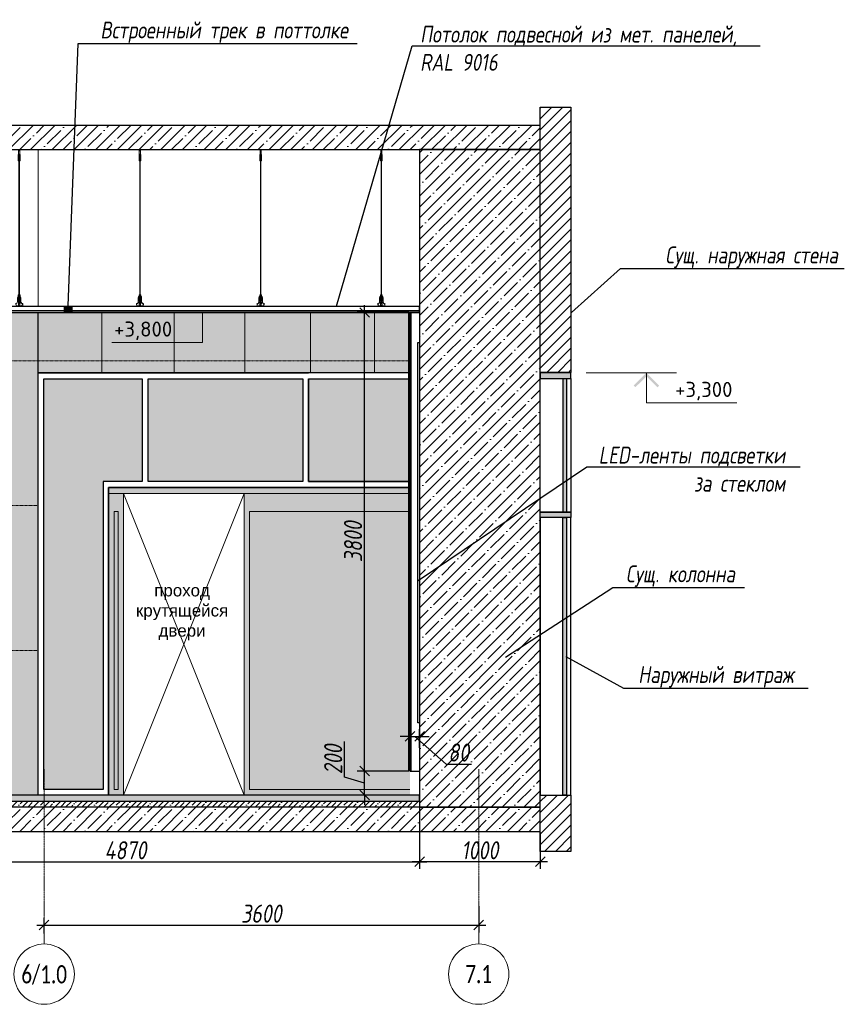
# Model space of a CAD drawing. Header units: millimetres. Extents: x -57162 to 485422, y -209335 to -9481.
# Tile 27 of 256: x 4474 to 11305, y -117989 to -109829. Entities that reach past the tile are written whole.
import ezdxf
from ezdxf import colors
from ezdxf.entities.mleader import LeaderData, LeaderLine
from ezdxf.enums import TextEntityAlignment as Align
from ezdxf.math import Vec2, Vec3

# ---------------------------------------------------------------- set-up
doc = ezdxf.new("R2010")
doc.units = ezdxf.units.MM
doc.linetypes.add('-D1d1-15x02', pattern=[19, 15, -2, 0, -2])
doc.linetypes.add('DASHDOT', pattern=[25.4, 12.7, -6.35, 0, -6.35])
doc.layers.get('Defpoints').update_dxf_attribs({"color": 31})
for name, color, linetype, lineweight in [('3_RC_Ceiling', 253, 'Continuous', 5), ('A-DETL-GENF', 7, 'Continuous', 5), ('dim_meb', 252, 'Continuous', 5), ('dim_obm', 94, 'Continuous', 9), ('dim_pot', 128, 'Continuous', 9), ('Оси', 7, 'Continuous', 5)]:
    doc.layers.add(name, color=color, linetype=linetype, lineweight=lineweight)
doc.layers.add('A-GLAS', color=7, linetype='Continuous')
for name, color, linetype, lineweight, true_color in [('dim_per', 7, 'Continuous', 9, 0x1c3800), ('dim_razv', 7, 'DASHDOT', 9, 0x183018), ('wall_new', 7, 'Continuous', 30, 0x003d7a)]:
    doc.layers.add(name, color=color, linetype=linetype, lineweight=lineweight, true_color=true_color)
doc.styles.add('Calibri Light', font='Calibri light.ttf', dxfattribs={"width": 0.75, "height": 250})
doc.styles.add('fl_iso paper', font='isocpeur.ttf', dxfattribs={"width": 0.8, "oblique": 10})
doc.styles.add('GODT type AU', font='isocpeur.ttf')
doc.styles.get("Standard").update_dxf_attribs({"font": 'arial.ttf'})
doc.styles.add('ГОСТ', font='isocpeur.ttf')
doc.dimstyles.new('In tre 1_50', dxfattribs={"dimtxt": 150, "dimasz": 80, "dimexe": 60, "dimexo": 10, "dimgap": 20, "dimtad": 1, "dimdec": 0, "dimrnd": 5, "dimzin": 0, "dimdsep": 46, "dimtxsty": 'fl_iso paper', "dimblk": 'OBLIQUE', "dimcen": 0, "dimdle": 60, "dimadec": 0, "dimazin": 0, "dimtfac": 1, "dimtdec": 0, "dimtofl": 0, "dimtmove": 1, "dimatfit": 1, "dimfxl": 40, "dimtolj": 1, "dimtzin": 0, "dimarcsym": 1})

# ---------------------------------------------------------------- blocks, each defined once
blk = doc.blocks.new('_Oblique')
at = {"color": 0, "linetype": 'ByBlock', "lineweight": -2}
blk.add_line((-0.5, -0.5), (0.5, 0.5), dxfattribs=at)
blk = doc.blocks.new('*D1368')
at = {"layer": 'Defpoints', "color": 0, "linetype": 'ByBlock', "transparency": 16777216}
for p in [(7786.6, -116305.2), (8786.8, -116555.2), (7786.6, -116807.2)]:
    blk.add_point(p, dxfattribs=at)
at = {"layer": 'dim_pot', "color": 0, "linetype": 'ByBlock', "lineweight": -2, "transparency": 16777216}
for p, q in [((7786.6, -116315.2), (7786.6, -116867.2)), ((8786.8, -116565.2), (8786.8, -116867.2)), ((8846.8, -116807.2), (7726.6, -116807.2))]:
    blk.add_line(p, q, dxfattribs=at)
at = {"layer": 'dim_pot', "color": 0, "linetype": 'ByBlock', "lineweight": -2, "transparency": 16777216, "xscale": 80, "yscale": 80, "zscale": 80, "rotation": 180}
blk.add_blockref('_Oblique', (7786.6, -116807.2), dxfattribs=at)
at = {"layer": 'dim_pot', "color": 0, "linetype": 'ByBlock', "lineweight": -2, "transparency": 16777216, "xscale": 80, "yscale": 80, "zscale": 80}
blk.add_blockref('_Oblique', (8786.8, -116807.2), dxfattribs=at)
at = {"layer": 'dim_pot', "color": 0, "linetype": 'ByBlock', "transparency": 16777216, "insert": (8286.7, -116712.2), "char_height": 150, "attachment_point": 5, "style": 'fl_iso paper'}
blk.add_mtext('\\A1;1000', dxfattribs=at)
blk = doc.blocks.new('*U1335')
h = blk.add_hatch(color=256)
h.paths.add_polyline_path([(-1212, -212), (-1184, -240), (-1000, -57), (-1000, 0)])
h.paths.add_polyline_path([(-816, -240), (-788, -212), (-1000, 0), (-1000, -57)])
for p, q in [((-1500, 0), (0, 0)), ((-1000, 0), (-1000, -500)), ((-1000, -500), (-2500, -500))]:
    blk.add_line(p, q)
at = {"style": 'ГОСТ', "oblique": 10}
blk.add_attdef('ОТМЕТКА', (-2585, -400), '', height=350, dxfattribs=at)
blk = doc.blocks.new('*D1370')
at = {"layer": 'Defpoints', "color": 0, "linetype": 'ByBlock', "transparency": 16777216}
for p in [(8276.6, -117166.7), (8276.6, -117332.3), (4676.6, -117413.3)]:
    blk.add_point(p, dxfattribs=at)
at = {"layer": 'dim_pot', "color": 0, "linetype": 'ByBlock', "lineweight": -2, "transparency": 16777216}
for p, q in [((8276.6, -117176.7), (8276.6, -117392.3)), ((4616.6, -117332.3), (8336.6, -117332.3)), ((4676.6, -117403.3), (4676.6, -117272.3))]:
    blk.add_line(p, q, dxfattribs=at)
at = {"layer": 'dim_pot', "color": 0, "linetype": 'ByBlock', "lineweight": -2, "transparency": 16777216, "xscale": 80, "yscale": 80, "zscale": 80, "rotation": 180}
blk.add_blockref('_Oblique', (4676.6, -117332.3), dxfattribs=at)
at = {"layer": 'dim_pot', "color": 0, "linetype": 'ByBlock', "lineweight": -2, "transparency": 16777216, "xscale": 80, "yscale": 80, "zscale": 80}
blk.add_blockref('_Oblique', (8276.6, -117332.3), dxfattribs=at)
at = {"layer": 'dim_pot', "color": 0, "linetype": 'ByBlock', "transparency": 16777216, "insert": (6476.6, -117237.3), "char_height": 150, "attachment_point": 5, "style": 'fl_iso paper'}
blk.add_mtext('\\A1;3600', dxfattribs=at)
blk = doc.blocks.new('*U1336')
h = blk.add_hatch(color=256)
h.paths.add_polyline_path([(1212, -212), (1184, -240), (1000, -57), (1000, 0)])
h.paths.add_polyline_path([(816, -240), (788, -212), (1000, 0), (1000, -57)])
for p, q in [((1500, 0), (0, 0)), ((1000, 0), (1000, -500)), ((1000, -500), (2500, -500))]:
    blk.add_line(p, q)
at = {"style": 'ГОСТ', "oblique": 10}
blk.add_attdef('ОТМЕТКА', (1500, -400), '', height=350, dxfattribs=at)
blk = doc.blocks.new('*U1371')
at = {"layer": '3_RC_Ceiling', "ltscale": 20}
for p, q in [((490272.3, -64362.5), (490277.8, -64362.5)), ((490274.8, -64310.2), (490274.8, -64370.1)), ((490284.8, -64348.3), (490274.8, -64348.3)), ((490284.8, -64370.1), (490274.8, -64370.1)), ((490277.8, -64349.5), (490277.8, -64370.1)), ((490277.8, -64397.8), (490277.8, -64357.1)), ((490279.8, -64305.3), (490279.8, -64324.4)), ((490281.8, -64349.5), (490281.8, -64370.1)), ((490281.8, -64397.8), (490281.8, -64357)), ((490281.8, -64362.5), (490287.3, -64362.5)), ((490284.8, -64310.2), (490284.8, -64370.1)), ((490272.3, -64391), (490277.8, -64391)), ((490277.9, -65491.9), (490277.8, -64404.1)), ((490281.9, -65491.9), (490281.8, -64404.1)), ((490281.8, -64391), (490287.3, -64391)), ((490272.4, -65524.1), (490277.9, -65524.1)), ((490277.9, -65511.1), (490277.9, -65482.6)), ((490277.9, -65559.3), (490277.9, -65518.6)), ((490281.9, -65511.1), (490281.9, -65482.6)), ((490281.9, -65559.4), (490281.9, -65518.6)), ((490281.9, -65524.1), (490287.4, -65524.1)), ((490272.4, -65552.6), (490277.9, -65552.6)), ((490285.6, -65568.8), (490274.1, -65568.8)), ((490274.1, -65586.8), (490274.1, -65597.8)), ((490274.1, -65597.8), (490274.1, -65604.3)), ((490276.5, -65574.8), (490276.5, -65571.4)), ((490277.9, -65570.9), (490277, -65570.9)), ((490277.9, -65575.3), (490277, -65575.3)), ((490277.4, -65574.8), (490277.3, -65570.9)), ((490277.9, -65574.8), (490277.4, -65574.8)), ((490277.9, -65582.5), (490277.9, -65566.3)), ((490281.9, -65552.6), (490287.4, -65552.6)), ((490281.9, -65582.5), (490281.9, -65566.3)), ((490282.8, -65570.9), (490281.9, -65570.9)), ((490282.4, -65574.8), (490281.9, -65574.8)), ((490282.8, -65575.3), (490281.9, -65575.3)), ((490282.4, -65574.8), (490282.4, -65570.9)), ((490283.3, -65574.8), (490283.3, -65571.4)), ((490285.6, -65586.8), (490285.6, -65597.8)), ((490285.6, -65597.8), (490285.6, -65604.3))]:
    blk.add_line(p, q, dxfattribs=at)
at = {"layer": '3_RC_Ceiling', "ltscale": 20, "elevation": -5.1}
blk.add_lwpolyline([(490272.3, -64351.8), (490272.3, -64402.6, 0.311691), (490287.3, -64402.6), (490287.3, -64351.8, 0.333333)], format="xyb", close=True, dxfattribs=at)
at = {"layer": '3_RC_Ceiling', "ltscale": 20}
for points in [[(490282, -64357.5, 0.15158), (490281.9, -64357.1, 0.106977), (490281.4, -64356.6, 0.07462), (490280.7, -64356.3, 0.061287), (490279.9, -64356.2, 0.061287), (490279, -64356.3, 0.07462), (490278.3, -64356.6, 0.106977), (490277.8, -64357.1, 0.15158), (490277.7, -64357.5, 0.156429), (490277.8, -64358, 0.106977)], [(490282, -64357.5, -0.164855), (490281.8, -64358, -0.106977)], [(490282, -64397.3, -0.15158), (490281.9, -64397.7, -0.106977), (490281.4, -64398.2, -0.07462), (490280.7, -64398.5, -0.061287), (490279.9, -64398.6, -0.061287), (490279, -64398.5, -0.07462), (490278.3, -64398.2, -0.106977), (490277.8, -64397.7, -0.15158), (490277.7, -64397.3, -0.156429), (490277.8, -64396.8, -0.106977)], [(490281.8, -64396.8, -0.164855), (490282, -64397.3, -0.15158)], [(490287.4, -65524.7, -0.160742), (490293.9, -65538), (490293.9, -65568.4, 0.196304), (490301, -65585.9, -0.186577), (490301.9, -65587.9, 0.403263), (490303.4, -65589.3), (490303.4, -65589.3, 0.315299), (490304.8, -65588.4), (490305, -65587.7, -0.253979), (490306.1, -65586.8, -0.113914), (490306.5, -65586.8, -0.349227), (490307.7, -65588.2), (490307.7, -65590.4, -0.065543), (490307.5, -65591.7), (490306.1, -65596.9, -0.339454), (490296.4, -65604.3), (490263.3, -65604.3, -0.339454), (490253.6, -65596.9), (490252.2, -65591.7, -0.065543), (490252, -65590.4), (490252, -65588.2, -0.349227), (490253.2, -65586.8, -0.113914), (490253.6, -65586.8, -0.253979), (490254.7, -65587.7), (490254.9, -65588.4, 0.315299), (490256.4, -65589.3), (490256.4, -65589.3, 0.403263), (490257.9, -65587.9, -0.186577), (490258.7, -65585.9, 0.196304), (490265.9, -65568.4), (490265.9, -65538, -0.160742), (490272.4, -65524.7)], [(490282, -65519.1, 0.15158), (490281.9, -65518.6, 0.106977), (490281.4, -65518.2, 0.07462), (490280.7, -65517.9, 0.061287), (490279.9, -65517.8, 0.061287), (490279, -65517.9, 0.07462), (490278.3, -65518.2, 0.106977), (490277.8, -65518.6, 0.15158), (490277.7, -65519.1, 0.156429), (490277.9, -65519.6, 0.106977)], [(490282, -65519.1, -0.164855), (490281.9, -65519.6, -0.106977)], [(490285.6, -65588.8), (490286.4, -65588.8, 0.414214), (490286.9, -65588.3), (490286.9, -65587.3, 0.414214), (490286.4, -65586.8), (490273.4, -65586.8, 0.414214), (490272.9, -65587.3), (490272.9, -65588.3, 0.414214), (490273.4, -65588.8), (490274.1, -65588.8)], [(490285.6, -65595.8), (490286.4, -65595.8, -0.414214), (490286.9, -65596.3), (490286.9, -65597.3, -0.414214), (490286.4, -65597.8), (490273.4, -65597.8, -0.414214), (490272.9, -65597.3), (490272.9, -65596.3, -0.414214), (490273.4, -65595.8), (490274.1, -65595.8)], [(490285.6, -65604.3), (490285.6, -65605.3, -0.414214), (490282.6, -65608.3), (490277.1, -65608.3, -0.414214), (490274.1, -65605.3), (490274.1, -65604.3)], [(490282, -65558.9, -0.15158), (490281.9, -65559.3, -0.106977), (490281.4, -65559.8, -0.07462), (490280.7, -65560.1, -0.061287), (490279.9, -65560.2, -0.061287), (490279, -65560.1, -0.07462), (490278.3, -65559.8, -0.106977), (490277.8, -65559.3, -0.15158), (490277.7, -65558.9, -0.156429), (490277.9, -65558.4, -0.106977)], [(490281.9, -65558.4, -0.164855), (490282, -65558.9, -0.15158)]]:
    blk.add_lwpolyline(points, format="xyb", dxfattribs=at)
blk.add_lwpolyline([(490272.4, -65513.4), (490272.4, -65564.2, 0.311691), (490287.4, -65564.2), (490287.4, -65513.4, 0.333333)], format="xyb", close=True, dxfattribs=at)
at = {"layer": '3_RC_Ceiling', "ltscale": 20, "const_width": 2.22}
blk.add_lwpolyline([(490307.6, -65584.7, -1), (490312.1, -65584.7), (490312.1, -65586.3, -0.267949), (490311.4, -65587.5, 0.57735), (490311.4, -65589.9, -0.267949), (490312.1, -65591.1), (490312.1, -65593.7, -0.267949), (490311.4, -65594.9, 0.57735), (490311.4, -65597.3, -0.267949), (490312.1, -65598.5), (490312.1, -65601.2, -0.267949), (490311.4, -65602.4, 0.57735), (490311.4, -65604.8, -0.267949), (490312.1, -65606), (490312.1, -65608.8, -0.414214), (490310.7, -65610.2), (490304.5, -65610.2, -0.247529), (490303.3, -65609.6, 0.247529), (490302.2, -65609), (490298.3, -65609, 0.247529), (490297.1, -65609.6, -0.247529), (490296, -65610.2), (490282.3, -65610.2, -0.267949), (490281.1, -65609.5, 0.57735), (490278.7, -65609.5, -0.267949), (490277.5, -65610.2), (490263.7, -65610.2, -0.247529), (490262.6, -65609.6, 0.247529), (490261.4, -65609), (490257.6, -65609, 0.247529), (490256.4, -65609.6, -0.247529), (490255.3, -65610.2), (490249, -65610.2, -0.414214), (490247.6, -65608.8), (490247.6, -65606, -0.267949), (490248.3, -65604.8, 0.57735), (490248.3, -65602.4, -0.267949), (490247.6, -65601.2), (490247.6, -65598.5, -0.267949), (490248.3, -65597.3, 0.57735), (490248.3, -65594.9, -0.267949), (490247.6, -65593.7), (490247.6, -65591.1, -0.267949), (490248.3, -65589.9, 0.57735), (490248.3, -65587.5, -0.267949), (490247.6, -65586.3), (490247.6, -65584.7, -1), (490252.1, -65584.7, -1)], format="xyb", dxfattribs=at)
at = {"layer": '3_RC_Ceiling', "ltscale": 20, "flags": 128}
blk.add_lwpolyline([(490285.6, -65586.8, -0.414214), (490286.1, -65586.3), (490286.6, -65586.3), (490286.6, -65573.3), (490286.1, -65573.3, -0.414214), (490285.6, -65572.8), (490285.6, -65567.9), (490274.1, -65567.9), (490274.1, -65572.8, -0.414214), (490273.6, -65573.3), (490273.1, -65573.3), (490273.1, -65586.3), (490273.6, -65586.3, -0.414214), (490274.1, -65586.8)], format="xyb", dxfattribs=at)
at = {"layer": '3_RC_Ceiling', "ltscale": 20}
for centre in [(490279.8, -64366.3), (490279.8, -64386.3), (490279.9, -65527.8), (490279.9, -65547.8)]:
    blk.add_circle(centre, 1.6, dxfattribs=at)
for centre, radius, start, end in [((490279.8, -64376.3), 2.8, 131.81165, 228.19115), ((490279.8, -64376.3), 2.8, 131.81165, 228.19115), ((490279.8, -64376.3), 2.8, 48.19102, 131.81165), ((490279.8, -64376.3), 2.8, 228.19115, 311.81178), ((490279.8, -64376.3), 2.8, 311.81178, 48.19102), ((490277, -65571.4), 0.5, 90.0014, 180.0014), ((490277, -65574.8), 0.5, 180.0014, 270.0014), ((490279.9, -65537.8), 2.8, 131.81165, 228.19115), ((490279.9, -65537.8), 2.8, 131.81165, 228.19115), ((490278.4, -65582.5), 0.531, 180.0014, 219.64067), ((490279.9, -65537.8), 2.8, 48.19102, 131.81165), ((490279.9, -65537.8), 2.8, 228.19115, 311.81178), ((490279.1, -65581.9), 1.44, 219.64067, 243.43635), ((490279.6, -65581), 2.48, 243.43635, 258.30048), ((490279.9, -65579.5), 3.99, 258.30048, 270.0014), ((490279.9, -65579.5), 3.99, 270.0014, 281.70232), ((490280.2, -65581), 2.48, 281.70232, 296.56645), ((490280.6, -65581.9), 1.44, 296.56645, 320.36213), ((490279.9, -65537.8), 2.8, 311.81178, 48.19102), ((490281.3, -65582.5), 0.531, 320.36213, 0.0014), ((490282.8, -65571.4), 0.5, 0.0014, 90.0014), ((490282.8, -65574.8), 0.5, 270.0014, 0.0014)]:
    blk.add_arc(centre, radius, start, end, dxfattribs=at)
blk = doc.blocks.new('*U1372')
at = {"layer": '3_RC_Ceiling'}
blk.add_blockref('*U1371', (-490279.9, 64957.8, 2.5), dxfattribs=at)
blk = doc.blocks.new('*U1373')
at = {"color": 0, "linetype": 'ByBlock', "lineweight": -2, "transparency": 16777216}
for p in [(0, 0), (1000, 0), (2000, 0), (3000, 0), (4000, 0)]:
    blk.add_blockref('*U1372', p, dxfattribs=at)
blk = doc.blocks.new('*D1374')
at = {"layer": 'Defpoints', "color": 0, "linetype": 'ByBlock', "transparency": 16777216}
for p in [(7786.6, -115768.7), (7706.6, -115872.5), (7786.6, -115872.5)]:
    blk.add_point(p, dxfattribs=at)
at = {"layer": 'dim_pot', "color": 0, "linetype": 'ByBlock', "lineweight": -2, "transparency": 16777216}
for p, q in [((7706.6, -115862.5), (7706.6, -115708.7)), ((7786.6, -115862.5), (7786.6, -115708.7)), ((7706.6, -115768.7), (7626.6, -115768.7)), ((7706.6, -115768.7), (7786.6, -115768.7)), ((7746.6, -115768.7), (8006, -115997.2)), ((7786.6, -115768.7), (7866.6, -115768.7)), ((8006, -115997.2), (8216.5, -115997.2))]:
    blk.add_line(p, q, dxfattribs=at)
at = {"layer": 'dim_pot', "color": 0, "linetype": 'ByBlock', "lineweight": -2, "transparency": 16777216, "xscale": 80, "yscale": 80, "zscale": 80}
blk.add_blockref('_Oblique', (7706.6, -115768.7), dxfattribs=at)
at = {"layer": 'dim_pot', "color": 0, "linetype": 'ByBlock', "lineweight": -2, "transparency": 16777216, "xscale": 80, "yscale": 80, "zscale": 80, "rotation": 180}
blk.add_blockref('_Oblique', (7786.6, -115768.7), dxfattribs=at)
at = {"layer": 'dim_pot', "color": 0, "linetype": 'ByBlock', "transparency": 16777216, "insert": (8111.2, -115902.2), "char_height": 150, "attachment_point": 5, "style": 'fl_iso paper'}
blk.add_mtext('\\A1;80', dxfattribs=at)
blk = doc.blocks.new('*D1375')
at = {"layer": 'Defpoints', "color": 0, "linetype": 'ByBlock', "transparency": 16777216}
for p in [(7330.9, -116055.2), (7706.6, -116055.2), (7706.6, -116255.2)]:
    blk.add_point(p, dxfattribs=at)
at = {"layer": 'dim_pot', "color": 0, "linetype": 'ByBlock', "lineweight": -2, "transparency": 16777216}
for p, q in [((7165.9, -116105.7), (7165.9, -115811.3)), ((7330.9, -116055.2), (7330.9, -115975.2)), ((7330.9, -116155.2), (7165.9, -116105.7)), ((7696.6, -116055.2), (7270.9, -116055.2)), ((7330.9, -116255.2), (7330.9, -116055.2)), ((7696.6, -116255.2), (7270.9, -116255.2)), ((7330.9, -116255.2), (7330.9, -116335.2))]:
    blk.add_line(p, q, dxfattribs=at)
at = {"layer": 'dim_pot', "color": 0, "linetype": 'ByBlock', "lineweight": -2, "transparency": 16777216, "xscale": 80, "yscale": 80, "zscale": 80}
for p, rotation in [((7330.9, -116055.2), 270), ((7330.9, -116255.2), 90)]:
    blk.add_blockref('_Oblique', p, dxfattribs=dict(at, rotation=rotation))
at = {"layer": 'dim_pot', "color": 0, "linetype": 'ByBlock', "transparency": 16777216, "insert": (7070.9, -115958.5), "char_height": 150, "attachment_point": 5, "rotation": 90, "style": 'fl_iso paper'}
blk.add_mtext('\\A1;200', dxfattribs=at)
blk = doc.blocks.new('*D1376')
at = {"layer": 'Defpoints', "color": 0, "linetype": 'ByBlock', "transparency": 16777216}
for p in [(7330.9, -112255.2), (7706.6, -112255.2), (7706.6, -116055.2)]:
    blk.add_point(p, dxfattribs=at)
at = {"layer": 'dim_pot', "color": 0, "linetype": 'ByBlock', "lineweight": -2, "transparency": 16777216}
for p, q in [((7330.9, -116115.2), (7330.9, -112195.2)), ((7696.6, -112255.2), (7270.9, -112255.2)), ((7696.6, -116055.2), (7270.9, -116055.2))]:
    blk.add_line(p, q, dxfattribs=at)
at = {"layer": 'dim_pot', "color": 0, "linetype": 'ByBlock', "lineweight": -2, "transparency": 16777216, "xscale": 80, "yscale": 80, "zscale": 80}
for p, rotation in [((7330.9, -112255.2), 90), ((7330.9, -116055.2), 270)]:
    blk.add_blockref('_Oblique', p, dxfattribs=dict(at, rotation=rotation))
at = {"layer": 'dim_pot', "color": 0, "linetype": 'ByBlock', "transparency": 16777216, "insert": (7235.9, -114155.2), "char_height": 150, "attachment_point": 5, "rotation": 90, "style": 'fl_iso paper'}
blk.add_mtext('\\A1;3800', dxfattribs=at)
blk = doc.blocks.new('*D1377')
at = {"layer": 'Defpoints', "color": 0, "linetype": 'ByBlock', "transparency": 16777216}
for p in [(2915.6, -116566.2), (7786.6, -116566.2), (7786.6, -116807.2)]:
    blk.add_point(p, dxfattribs=at)
at = {"layer": 'dim_pot', "color": 0, "linetype": 'ByBlock', "lineweight": -2, "transparency": 16777216}
for p, q in [((2915.6, -116576.2), (2915.6, -116867.2)), ((7786.6, -116576.2), (7786.6, -116867.2)), ((2855.6, -116807.2), (7846.6, -116807.2))]:
    blk.add_line(p, q, dxfattribs=at)
at = {"layer": 'dim_pot', "color": 0, "linetype": 'ByBlock', "lineweight": -2, "transparency": 16777216, "xscale": 80, "yscale": 80, "zscale": 80, "rotation": 180}
blk.add_blockref('_Oblique', (2915.6, -116807.2), dxfattribs=at)
at = {"layer": 'dim_pot', "color": 0, "linetype": 'ByBlock', "lineweight": -2, "transparency": 16777216, "xscale": 80, "yscale": 80, "zscale": 80}
blk.add_blockref('_Oblique', (7786.6, -116807.2), dxfattribs=at)
at = {"layer": 'dim_pot', "color": 0, "linetype": 'ByBlock', "transparency": 16777216, "insert": (5351.1, -116712.2), "char_height": 150, "attachment_point": 5, "style": 'fl_iso paper'}
blk.add_mtext('\\A1;4870', dxfattribs=at)

msp = doc.modelspace()

# ---------------------------------------------------------------- hatches: boundary and pattern name
at = {"linetype": 'ByBlock'}
h = msp.add_hatch(color=252, dxfattribs=at)
h.dxf.hatch_style = 1
h.paths.add_polyline_path([(8786.8, -112801.2), (9041.2, -112801.2), (9041.2, -112755.2), (8786.8, -112755.2)])
h.paths.add_polyline_path([(9041.2, -113955.2), (8786.8, -113955.2), (8786.8, -113909.2), (9041.2, -113909.2)])
at = {"lineweight": 13, "transparency": 33554483}
h = msp.add_hatch(color=253, dxfattribs=at)
h.dxf.hatch_style = 1
h.set_gradient(color1=(0, 18, 71), color2=(216, 219, 228), name='INVCURVED')
h.paths.add_polyline_path([(5537.3, -112805.2), (6818.5, -112805.2), (6818.5, -113655.2), (5537.3, -113655.2)])
h.paths.add_polyline_path([(4673.2, -112805.2), (5487.3, -112805.2), (5487.3, -113655.2), (5164.4, -113655.2), (5164.4, -116209.2), (4673.2, -116209.2)])
h.paths.add_polyline_path([(6867.6, -112805.2), (7706.6, -112805.2), (7706.6, -113655.2), (6867.6, -113655.2)])
at = {"lineweight": 13}
h = msp.add_hatch(color=253, dxfattribs=at)
h.dxf.hatch_style = 1
h.set_gradient(color1=(0, 18, 71), color2=(216, 219, 228), name='INVCURVED')
h.paths.add_polyline_path([(8976, -112801.2), (9004.2, -112801.2), (9004.2, -113909.2), (8976, -113909.2)])
h.paths.add_polyline_path([(9004.2, -116255.2), (8974.7, -116255.2), (8974.7, -113955.2), (9004.2, -113955.2)])
at = {"linetype": 'ByBlock'}
h = msp.add_hatch(color=252, dxfattribs=at)
h.dxf.hatch_style = 1
h.paths.add_polyline_path([(7706.6, -113755.2), (7706.6, -113705.2), (5210.5, -113705.2), (5210.5, -113755.2)])
h = msp.add_hatch(color=252, dxfattribs=at)
h.dxf.hatch_style = 1
h.paths.add_polyline_path([(5256.5, -113905.2), (5289.1, -113905.2), (5289.1, -116209.2), (5256.5, -116209.2)], flags=16)
h.paths.add_polyline_path([(5210.5, -113755.2), (5335.1, -113755.2), (5335.1, -116255.2), (5210.5, -116255.2)])
h.paths.add_polyline_path([(7706.6, -113755.2), (6332.9, -113755.2), (6332.9, -116255.2), (7706.6, -116255.2)])
h.paths.add_polyline_path([(6378.9, -116209.2), (7706.6, -116209.2), (7706.6, -113905.2), (6378.9, -113905.2)], flags=16)
at = {"lineweight": 13}
h = msp.add_hatch(color=253, dxfattribs=at)
h.dxf.hatch_style = 1
h.set_gradient(color1=(0, 18, 71), color2=(216, 219, 228), name='INVCURVED')
h.paths.add_polyline_path([(5256.5, -113905.2), (5289.1, -113905.2), (5289.1, -116209.2), (5256.5, -116209.2)])
h.paths.add_polyline_path([(6378.9, -116209.2), (7706.6, -116209.2), (7706.6, -113905.2), (6378.9, -113905.2)])
at = {"layer": 'A-DETL-GENF'}
h = msp.add_hatch(dxfattribs=at)
h.set_pattern_fill('ANSI31', color=8, scale=20, style=0)
h.paths.add_polyline_path([(9041.2, -112751.2), (8786.8, -112751.2), (8786.8, -110553.9), (9041.2, -110553.9)])
h.paths.add_polyline_path([(8786.8, -116255.2), (9041.2, -116255.2), (9041.2, -116721.6), (8786.8, -116721.6)])
h = msp.add_hatch(dxfattribs=at)
h.set_pattern_fill('ANSI35', color=256, scale=20, style=0)
h.set_pattern_definition([(45, (-117923.79, -118446.43), (-89.80256, 89.80256), []), (45, (-117833.99, -118446.43), (-89.80256, 89.80256), [158.75, -31.75, 0, -31.75])])
h.paths.add_polyline_path([(2150.4, -110905.2), (8786.8, -110905.2), (8786.8, -110705.2), (2150.4, -110705.2)])
h = msp.add_hatch(dxfattribs=at)
h.set_pattern_fill('ANSI35', color=256, scale=20, style=0)
h.paths.add_polyline_path([(7786.6, -116355.2), (8786.8, -116355.2), (8786.8, -110905.2), (7786.6, -110905.2)])
h = msp.add_hatch(dxfattribs=at)
h.set_pattern_fill('AR-CONC', color=256, style=0)
h.set_pattern_definition([(50, (-117923.79, -124096.43), (182.18467, -15.93909), [19.05, -209.55]), (355, (-117923.8, -124096.43), (-35.24342, 191.05685), [15.24, -167.64058]), (100.45144, (-117908.6, -124097.76), (146.94125, 175.11775), [16.19, -178.09024]), (46.1842, (-117923.8, -124045.63), (271.07904, -42.04233), [28.575, -314.325]), (96.63556, (-117901.2, -124049.13), (237.40413, 247.4261), [24.285, -267.1356]), (351.18415, (-117923.8, -124045.63), (237.40413, 247.4261), [22.85997, -251.45973]), (21, (-117898.39, -124058.33), (151.6144, -102.2652), [19.05, -209.55]), (326, (-117898.4, -124058.33), (61.80203, 184.18797), [15.24, -167.64]), (71.45144, (-117885.76, -124066.85), (213.41642, 81.92277), [16.19, -178.08994]), (37.5, (-117923.79, -124096.43), (3.088603, 84.55504), [0, -165.608, 0, -170.18, 0, -168.275]), (7.5, (-117923.79, -124096.43), (66.81966, 100.180575), [0, -97.028, 0, -161.798, 0, -64.135]), (327.5, (-117980.43, -124096.43), (135.590595, -5.728744), [0, -63.5, 0, -198.12, 0, -262.89]), (317.5, (-118005.83, -124096.43), (148.12918, 25.42649), [0, -82.55, 0, -131.572, 0, -186.69])])
h.paths.add_polyline_path([(2836.6, -116305.2), (7786.6, -116305.2), (7786.6, -116255.2), (2836.6, -116255.2)])
h = msp.add_hatch(dxfattribs=at)
h.set_pattern_fill('ANSI35', color=256, scale=10, style=0)
h.set_pattern_definition([(45, (-117923.79, -124096.43), (-44.90128, 44.90128), []), (45, (-117878.89, -124096.43), (-44.90128, 44.90128), [79.375, -15.875, 0, -15.875])])
h.paths.add_polyline_path([(7786.6, -116355.2), (2150.4, -116355.2), (2150.4, -116305.2), (7786.6, -116305.2)])
h = msp.add_hatch(dxfattribs=at)
h.set_pattern_fill('ANSI35', color=256, scale=20, style=0)
h.set_pattern_definition([(45, (-117923.79, -124096.43), (-89.80256, 89.80256), []), (45, (-117833.99, -124096.43), (-89.80256, 89.80256), [158.75, -31.75, 0, -31.75])])
h.paths.add_polyline_path([(2150.4, -116555.2), (8786.8, -116555.2), (8786.8, -116355.2), (2150.4, -116355.2)])
at = {"layer": 'A-GLAS'}
h = msp.add_hatch(color=252, dxfattribs=at)
h.dxf.hatch_style = 1
edge = h.paths.add_edge_path()
edge.add_line((2900.6, -112855.2), (2915.6, -112855.2))
edge.add_arc((3515.6, -112855.2), 600, 89.99983, 180, ccw=False)
edge.add_line((3515.6, -112255.2), (3515.6, -112240.2))
edge.add_arc((3515.6, -112855.2), 615, 89.99983, 180)
h.paths.add_polyline_path([(2915.6, -116255.2), (2915.6, -112855.2), (2900.6, -112855.2), (2900.6, -116255.2)])
h.paths.add_polyline_path([(4845.6, -112255.2), (4845.6, -112240.2), (3515.6, -112240.2), (3515.6, -112255.2)])
at = {"layer": 'A-GLAS', "true_color": 0xbababa}
h = msp.add_hatch(color=9, dxfattribs=at)
h.dxf.hatch_style = 1
h.paths.add_polyline_path([(4906.6, -112255.2), (7786.6, -112255.2), (7786.6, -112240.2), (4906.6, -112240.2)])
at = {"layer": 'dim_meb', "transparency": 33554534}
h = msp.add_hatch(color=256, dxfattribs=at)
h.dxf.hatch_style = 1
h.set_gradient(color1=(217, 217, 217), color2=(179, 179, 179), tint=1)
h.paths.add_polyline_path([(4627.2, -112255.2), (7706.6, -112255.2), (7706.6, -112755.2), (4627.2, -112755.2)])
at = {"layer": 'dim_razv', "true_color": 0xffffff, "transparency": 33554687}
h = msp.add_hatch(dxfattribs=at)
h.set_pattern_fill('AR-SAND', scale=3, angle=315)
edge = h.paths.add_edge_path()
edge.add_line((4080.5, -116255.2), (4080.5, -112755.2))
edge.add_line((4080.5, -112755.2), (2924, -112755.2))
edge.add_arc((3515.6, -112855.2), 600, 89.99983, 170.40593, ccw=False)
edge.add_line((3515.6, -112255.2), (7706.6, -112255.2))
edge.add_line((7706.6, -112255.2), (7706.6, -112755.2))
edge.add_line((7706.6, -112755.2), (4627.2, -112755.2))
edge.add_line((4627.2, -112755.2), (4627.2, -116255.2))
edge.add_line((4627.2, -116255.2), (4080.5, -116255.2))
at = {"layer": 'dim_razv', "true_color": 0xd9d9d9, "transparency": 33554687}
h = msp.add_hatch(color=254, dxfattribs=at)
h.dxf.hatch_style = 1
edge = h.paths.add_edge_path()
edge.add_line((4627.2, -116255.2), (4627.2, -112255.2))
edge.add_line((4627.2, -112255.2), (3515.6, -112255.2))
edge.add_arc((3515.6, -112855.2), 600, 89.99983, 170.40593)
edge.add_line((2924, -112755.2), (4080.5, -112755.2))
edge.add_line((4080.5, -112755.2), (4080.5, -116255.2))
edge.add_line((4080.5, -116255.2), (4627.2, -116255.2))
at = {"layer": 'wall_new', "linetype": 'ByBlock', "lineweight": 9, "true_color": 0x007dfa}
h = msp.add_hatch(color=150, dxfattribs=at)
h.dxf.hatch_style = 1
h.paths.add_polyline_path([(4906.6, -112255.2), (4845.6, -112255.2), (4845.6, -112205.2), (4906.6, -112205.2)])

# ---------------------------------------------------------------- linework, layer by layer
at = {"lineweight": 30}
for points in [[(9041.2, -112751.2), (8786.8, -112751.2), (8786.8, -110553.9), (9041.2, -110553.9)], [(2150.4, -110905.2), (8786.8, -110905.2), (8786.8, -110705.2), (2150.4, -110705.2)], [(7786.6, -116355.2), (8786.8, -116355.2), (8786.8, -110905.2), (7786.6, -110905.2)], [(7786.6, -112205.2), (4906.6, -112205.2), (4906.6, -112240.2), (7786.6, -112240.2)], [(4906.6, -112255.2), (7786.6, -112255.2), (7786.6, -112240.2), (4906.6, -112240.2)], [(8786.8, -112801.2), (9041.2, -112801.2), (9041.2, -112755.2), (8786.8, -112755.2)], [(9041.2, -113955.2), (8786.8, -113955.2), (8786.8, -113909.2), (9041.2, -113909.2)], [(2836.6, -116305.2), (7786.6, -116305.2), (7786.6, -116255.2), (2836.6, -116255.2)], [(8786.8, -116255.2), (9041.2, -116255.2), (9041.2, -116721.6), (8786.8, -116721.6)], [(7786.6, -116355.2), (2150.4, -116355.2), (2150.4, -116305.2), (7786.6, -116305.2)], [(2150.4, -116555.2), (8786.8, -116555.2), (8786.8, -116355.2), (2150.4, -116355.2)]]:
    msp.add_lwpolyline(points, close=True, dxfattribs=at)
at = {"lineweight": 0}
for points in [[(4627.2, -112205.2), (4627.2, -110905.2)], [(4627.2, -116255.2), (4627.2, -112255.2)]]:
    msp.add_lwpolyline(points, dxfattribs=at)
at = {"lineweight": 30}
for points in [[(4845.6, -112205.2), (3493, -112205.2)], [(4845.6, -112240.2), (3515.6, -112240.2), (3515.6, -112255.2), (4845.6, -112255.2)]]:
    msp.add_lwpolyline(points, dxfattribs=at)
for points in [[(4627.2, -112255.2), (7706.6, -112255.2), (7706.6, -112755.2), (4627.2, -112755.2)], [(6867.6, -112805.2), (7706.6, -112805.2), (7706.6, -113655.2), (6867.6, -113655.2)], [(9041.2, -113909.2), (8786.8, -113909.2), (8786.8, -112801.2), (9041.2, -112801.2)], [(8976, -112801.2), (9004.2, -112801.2), (9004.2, -113909.2), (8976, -113909.2)], [(8786.8, -116255.2), (9041.2, -116255.2), (9041.2, -113955.2), (8786.8, -113955.2)], [(9004.2, -116255.2), (8974.7, -116255.2), (8974.7, -113955.2), (9004.2, -113955.2)]]:
    msp.add_lwpolyline(points, close=True)
at = {"linetype": 'ByBlock'}
for points in [[(7706.6, -113705.2), (5210.5, -113705.2), (5210.5, -116255.2), (4627.2, -116255.2), (4627.2, -112755.2), (5210.5, -112755.2), (6867.6, -112755.2)], [(7706.6, -112755.2), (6867.6, -112755.2)], [(7706.6, -113655.2), (6867.6, -113655.2), (6867.6, -112805.2), (7706.6, -112805.2)], [(6867.6, -112805.2), (6867.6, -113655.2), (7706.6, -113655.2)], [(7706.6, -116255.2), (5210.5, -116255.2), (5210.5, -113705.2), (7706.6, -113705.2)]]:
    msp.add_lwpolyline(points, dxfattribs=at)
for points in [[(4673.2, -112805.2), (5487.3, -112805.2), (5487.3, -113655.2), (5164.4, -113655.2), (5164.4, -116209.2), (4673.2, -116209.2)], [(5537.3, -112805.2), (6818.5, -112805.2), (6818.5, -113655.2), (5537.3, -113655.2)]]:
    msp.add_lwpolyline(points, close=True, dxfattribs=at)
at = {"layer": 'A-DETL-GENF', "color": 8}
for points in [[(5153.3, -112755.2), (5153.3, -112255.2)], [(5752.6, -112755.2), (5752.6, -112255.2)], [(6338.2, -112755.2), (6338.2, -112255.2)], [(6881.9, -112755.2), (6881.9, -112255.2)], [(7414.1, -112755.2), (7414.1, -112255.2)], [(7706.6, -113705.2), (5210.5, -113705.2), (5210.5, -116255.2), (7706.6, -116255.2)], [(5335.1, -113755.2), (6332.9, -116255.2)], [(5335.1, -116255.2), (6332.9, -113755.2)], [(7706.6, -116255.2), (6332.9, -116255.2), (6332.9, -113755.2), (7706.6, -113755.2)]]:
    msp.add_lwpolyline(points, dxfattribs=at)
at = {"layer": 'A-DETL-GENF', "color": 251}
for points in [[(7706.6, -113705.2), (5210.5, -113705.2), (5210.5, -113755.2), (7706.6, -113755.2)], [(7706.6, -116209.2), (6378.9, -116209.2), (6378.9, -113905.2), (7706.6, -113905.2)]]:
    msp.add_lwpolyline(points, dxfattribs=at)
for points in [[(5210.5, -113755.2), (5335.1, -113755.2), (5335.1, -116255.2), (5210.5, -116255.2)], [(5335.1, -116255.2), (6332.9, -116255.2), (6332.9, -113755.2), (5335.1, -113755.2)], [(5256.5, -113905.2), (5289.1, -113905.2), (5289.1, -116209.2), (5256.5, -116209.2)]]:
    msp.add_lwpolyline(points, close=True, dxfattribs=at)
at = {"layer": 'dim_per', "linetype": 'ByBlock'}
msp.add_lwpolyline([(5210.5, -113755.2), (7706.6, -113755.2)], dxfattribs=at)
at = {"layer": 'dim_razv', "color": 40, "linetype": 'ByBlock', "lineweight": 30, "true_color": 0xffc20a}
msp.add_lwpolyline([(7771.6, -112505.2), (7786.6, -112505.2), (7786.6, -115655.2), (7771.6, -115655.2)], close=True, dxfattribs=at)
at = {"layer": 'dim_razv', "color": 253, "ltscale": 0.3, "transparency": 33554687}
for points in [[(2949.9, -112655.2), (7706.6, -112655.2)], [(4080.5, -113855.2), (4627.2, -113855.2)], [(4080.5, -115055.2), (4627.2, -115055.2)]]:
    msp.add_lwpolyline(points, dxfattribs=at)
at = {"layer": 'wall_new', "linetype": 'ByBlock', "lineweight": 35}
msp.add_lwpolyline([(4906.6, -112255.2), (4845.6, -112255.2), (4845.6, -112205.2), (4906.6, -112205.2)], close=True, dxfattribs=at)
at = {"layer": 'wall_new', "color": 150, "lineweight": 25, "true_color": 0x007dfa, "const_width": 30}
msp.add_lwpolyline([(7706.6, -116055.2), (7706.6, -112255.2)], dxfattribs=at)
at = {"layer": 'wall_new', "linetype": 'ByBlock'}
msp.add_lwpolyline([(7706.6, -116055.2), (7786.6, -116055.2)], dxfattribs=at)
at = {"layer": 'Оси', "linetype": '-D1d1-15x02'}
for p, q in [((4676.6, -117488.8), (4676.6, -116039.1)), ((8276.6, -117488.8), (8276.6, -116039.1))]:
    msp.add_line(p, q, dxfattribs=at)
at = {"layer": 'Оси'}
for centre in [(4676.6, -117738.8), (8276.6, -117738.8)]:
    msp.add_circle(centre, 250, dxfattribs=at)

# ---------------------------------------------------------------- block references
msp.add_blockref('*U1373', (3470.1, -111552.7, -2.5))
at = {"layer": 'dim_obm', "color": 0, "ltscale": 100}
ref = msp.add_blockref('*U1335', (6487.1, -112255.2), dxfattribs=dict(at, xscale=0.5000000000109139, yscale=0.5000000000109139, zscale=0.5000000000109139))
ref.add_attrib('ОТМЕТКА', '+3,800', (5255.9, -112455.2), dxfattribs={"layer": '0', "height": 125, "style": 'GODT type AU'})
ref = msp.add_blockref('*U1336', (9166.3, -112755.2), dxfattribs=dict(at, xscale=0.5000000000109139, yscale=0.5000000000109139, zscale=0.5000000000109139))
ref.add_attrib('ОТМЕТКА', '+3,300', (9903.8, -112955.2), dxfattribs={"layer": '0', "height": 125, "style": 'GODT type AU'})

# ---------------------------------------------------------------- texts
at = {"layer": 'A-DETL-GENF', "color": 8, "insert": (5819.1, -114739.8), "char_height": 100, "attachment_point": 5}
msp.add_mtext_dynamic_manual_height_columns('проход крутящейся двери', width=570.191, gutter_width=12.5, heights=[0], dxfattribs=at)
at = {"layer": 'Оси', "linetype": 'ByBlock', "style": 'Calibri Light', "width": 0.75}
for s, p in [('6/1.0', (4676.6, -117738.8)), ('7.1', (8276.6, -117738.8))]:
    msp.add_text(s, height=150, dxfattribs=at).set_placement(p, align=Align.MIDDLE)

# ---------------------------------------------------------------- dimensions: what is measured, and where the dimension line sits
at = {"layer": 'dim_pot', "linetype": 'ByBlock'}
for base, p1, p2, picture, middle in [((7330.9, -112255.2), (7706.6, -116055.2), (7706.6, -112255.2), '*D1376', (7235.9, -114155.2)), ((7330.9, -116055.2), (7706.6, -116255.2), (7706.6, -116055.2), '*D1375', (7070.9, -116085.7))]:
    dim = msp.add_linear_dim(base=base, p1=p1, p2=p2, angle=90, dimstyle='In tre 1_50', dxfattribs=at)
    dim.commit()
    dim.dimension.update_dxf_attribs({"geometry": picture, "text_midpoint": middle})
dim = msp.add_linear_dim(base=(7786.6, -115768.7), p1=(7706.6, -115872.5), p2=(7786.6, -115872.5), dimstyle='In tre 1_50', dxfattribs=at)
dim.commit()
dim.dimension.update_dxf_attribs({"geometry": '*D1374', "text_midpoint": (8026, -115997.2), "dimtype": 160})
for base, p1, p2, picture, middle in [((7786.6, -116807.2), (8786.8, -116555.2), (7786.6, -116305.2), '*D1368', (8286.7, -116712.2)), ((7786.6, -116807.2), (2915.6, -116566.2), (7786.6, -116566.2), '*D1377', (5351.1, -116712.2)), ((8276.6, -117332.3), (4676.6, -117413.3), (8276.6, -117166.7), '*D1370', (6476.6, -117237.3))]:
    dim = msp.add_linear_dim(base=base, p1=p1, p2=p2, dimstyle='In tre 1_50', dxfattribs=at)
    dim.commit()
    dim.dimension.update_dxf_attribs({"geometry": picture, "text_midpoint": middle})

# ---------------------------------------------------------------- leaders
at = {"layer": 'dim_per', "linetype": 'ByBlock'}
ml = msp.add_multileader_mtext('Standard', dxfattribs=at)
ml.set_content('Встроенный трек в поттолке', color=256, style='fl_iso paper')
ml.set_leader_properties()
ml.build(insert=Vec2(0, 0))
ml.multileader.update_dxf_attribs({"text_left_attachment_type": 6, "text_right_attachment_type": 6, "dogleg_length": 252.8})
ctx = ml.context
ctx.base_point, ctx.char_height, ctx.plane_origin = Vec3(5084.3, -110025.6), 140, Vec3(5016.9, -107881.2)
ctx.left_attachment, ctx.right_attachment, ctx.text_align_type = 6, 6, 2
notes = []
notes.append((ctx, [(0, (1, 1, 0), (4957.9, -110025.6), (1, 0), 126.4, [(0, [(4876.1, -112205.2)], 0, [])])]))
ctx.mtext.insert, ctx.mtext.alignment, ctx.mtext.flow_direction = Vec3(7194.2, -109843.6), 3, 5
ml = msp.add_multileader_mtext('Standard', dxfattribs=at)
ml.set_content('Потолок подвесной из мет. панелей, \\PRAL 9016', color=256, style='fl_iso paper')
ml.set_leader_properties()
ml.build(insert=Vec2(0, 0))
ml.multileader.update_dxf_attribs({"text_left_attachment_type": 6, "text_right_attachment_type": 6, "dogleg_length": 252.8})
ctx = ml.context
ctx.base_point, ctx.char_height, ctx.plane_origin = Vec3(7789.5, -110046.2), 140, Vec3(7847.5, -109375.2)
ctx.left_attachment, ctx.right_attachment = 6, 6
notes.append((ctx, [(0, (1, 1, 0), (7725.9, -110046.2), (1, 0), 63.5, [(0, [(7098, -112205.2)], 0, [])])]))
ctx.mtext.insert, ctx.mtext.flow_direction = Vec3(7791.5, -109878.2), 5
ml = msp.add_multileader_mtext('Standard', dxfattribs=at)
ml.set_content('Сущ. наружная стена', color=256, style='fl_iso paper')
ml.set_leader_properties()
ml.build(insert=Vec2(0, 0))
ml.multileader.update_dxf_attribs({"text_left_attachment_type": 6, "text_right_attachment_type": 6, "dogleg_length": 252.8})
ctx = ml.context
ctx.base_point, ctx.char_height, ctx.plane_origin = Vec3(9704.7, -111890.3), 140, Vec3(9252.6, -111292.3)
ctx.left_attachment, ctx.right_attachment, ctx.text_align_type = 6, 6, 2
notes.append((ctx, [(0, (1, 1, 0), (9452, -111890.3), (1, 0), 252.8, [(0, [(9041.2, -112257.6)], 0, [])])]))
ctx.mtext.insert, ctx.mtext.alignment, ctx.mtext.flow_direction = Vec3(11253.2, -111708.3), 3, 5
ml = msp.add_multileader_mtext('Standard', dxfattribs=at)
ml.set_content('LED-ленты подсветки за стеклом', color=256, style='fl_iso paper')
ml.set_leader_properties()
ml.build(insert=Vec2(0, 0))
ml.multileader.update_dxf_attribs({"text_left_attachment_type": 6, "text_right_attachment_type": 6, "dogleg_length": 252.8})
ctx = ml.context
ctx.base_point, ctx.char_height, ctx.plane_origin = Vec3(9252.6, -113535), 140, Vec3(12987.9, -111053.3)
ctx.left_attachment, ctx.right_attachment, ctx.text_align_type = 6, 6, 2
notes.append((ctx, [(0, (1, 1, 0), (9171.8, -113535), (1, 0), 80.8, [(0, [(7771.6, -114478.9)], 0, [])])]))
ctx.mtext.insert, ctx.mtext.width, ctx.mtext.alignment, ctx.mtext.flow_direction = Vec3(10815.9, -113367), 1669.833, 3, 5
ml = msp.add_multileader_mtext('Standard', dxfattribs=at)
ml.set_content('Сущ. колонна', color=256, style='fl_iso paper')
ml.set_leader_properties()
ml.build(insert=Vec2(0, 0))
ml.multileader.update_dxf_attribs({"text_left_attachment_type": 6, "text_right_attachment_type": 6, "dogleg_length": 252.8})
ctx = ml.context
ctx.base_point, ctx.char_height, ctx.plane_origin = Vec3(9445.3, -114533.1), 140, Vec3(8947, -116800.4)
ctx.left_attachment, ctx.right_attachment, ctx.text_align_type = 6, 6, 2
notes.append((ctx, [(0, (1, 1, 0), (9386.6, -114533.1), (1, 0), 58.6, [(0, [(8494, -115114.2)], 0, [])])]))
ctx.mtext.insert, ctx.mtext.alignment, ctx.mtext.flow_direction = Vec3(10400.1, -114351.1), 3, 5
ml = msp.add_multileader_mtext('Standard', dxfattribs=at)
ml.set_content('Наружный витраж', color=256, style='fl_iso paper')
ml.set_leader_properties()
ml.build(insert=Vec2(0, 0))
ml.multileader.update_dxf_attribs({"text_left_attachment_type": 6, "text_right_attachment_type": 6, "dogleg_length": 252.8})
ctx = ml.context
ctx.base_point, ctx.char_height, ctx.plane_origin = Vec3(9602.8, -115367.6), 140, Vec3(9084.5, -112695.4)
ctx.left_attachment, ctx.right_attachment, ctx.text_align_type = 6, 6, 2
notes.append((ctx, [(0, (1, 1, 0), (9476.3, -115367.6), (1, 0), 126.4, [(0, [(8996.3, -115105.2)], 0, [])])]))
ctx.mtext.insert, ctx.mtext.width, ctx.mtext.alignment, ctx.mtext.flow_direction = Vec3(10883.9, -115185.6), 2035.543, 3, 5
for ctx, leaders in notes:
    for number, flags, end, landing, length, lines in leaders:
        leader = LeaderData()
        leader.index, (leader.has_last_leader_line, leader.has_dogleg_vector, leader.attachment_direction) = number, flags
        leader.last_leader_point, leader.dogleg_vector, leader.dogleg_length = Vec3(end), Vec3(landing), length
        for number, points, colour, breaks in lines:
            line = LeaderLine()
            line.index, line.vertices, line.color, line.breaks = number, Vec3.list(points), colors.encode_raw_color(colour), breaks
            leader.lines.append(line)
        ctx.leaders.append(leader)

doc.saveas('drawing.dxf')
